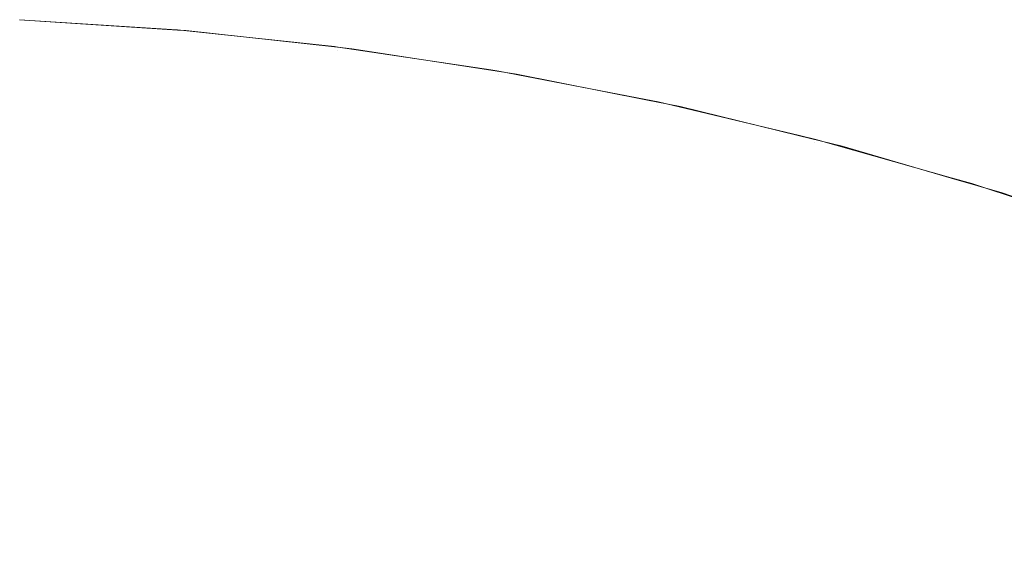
# Model space of a CAD drawing. Header units: centimetres. Extents: x -26 to 27.3, y -25.3 to -23.5.
# Tile 198 of 200: x 27.2137 to 27.2395, y -23.4737 to -23.46. Entities that reach past the tile are written whole.
import ezdxf

# ---------------------------------------------------------------- set-up
doc = ezdxf.new("R2010")
doc.units = ezdxf.units.CM
doc.header["$LTSCALE"] = 2.54
doc.layers.add('Lucido design-1', color=7, linetype='Continuous')

# ---------------------------------------------------------------- blocks, each defined once
blk = doc.blocks.new('Gruppo-4-1')
at = {"color": 7, "linetype": 'Continuous', "lineweight": 9}
for points, invisible_edges in [([(27.213593, -23.460073, -349.987027), (27.217826, -23.460343, -349.987027), (27.217803, -23.460608, -349.991159), (27.213582, -23.460339, -349.991159)], 15), ([(27.213713, -23.459985, -349.982667), (27.217834, -23.460248, -349.982667), (27.217826, -23.460343, -349.987027), (27.213593, -23.460073, -349.987027)], 14), ([(27.213704, -23.460244, -349.375446), (27.218046, -23.460529, -349.375446), (27.218064, -23.460316, -349.379592), (27.213713, -23.46003, -349.379592)], 15), ([(27.217845, -23.460254, -349.382667), (27.213715, -23.459983, -349.382667), (27.213713, -23.46003, -349.379592), (27.218064, -23.460316, -349.379592)], 14), ([(27.217834, -23.460248, -349.982667), (27.213713, -23.459985, -349.982667), (27.213713, -23.459983, -349.382667), (27.217845, -23.460254, -349.382667)], 10), ([(27.213582, -23.460339, -349.991159), (27.217803, -23.460608, -349.991159), (27.217766, -23.461043, -349.995273), (27.213563, -23.460775, -349.995273)], 15), ([(27.213687, -23.46063, -349.37131), (27.218012, -23.460913, -349.37131), (27.218046, -23.460529, -349.375446), (27.213704, -23.460244, -349.375446)], 15), ([(27.217826, -23.460343, -349.987027), (27.222043, -23.460792, -349.987027), (27.222009, -23.461056, -349.991159), (27.217803, -23.460608, -349.991159)], 15), ([(27.217826, -23.460343, -349.987027), (27.217834, -23.460248, -349.982667), (27.217845, -23.460249, -349.982667)], 9), ([(27.217845, -23.460249, -349.982667), (27.22196, -23.460688, -349.982667), (27.222043, -23.460792, -349.987027), (27.217826, -23.460343, -349.987027)], 14), ([(27.217845, -23.460254, -349.382667), (27.217845, -23.460249, -349.982667), (27.217834, -23.460248, -349.982667)], 9), ([(27.22196, -23.460688, -349.982667), (27.217845, -23.460249, -349.982667), (27.217845, -23.460254, -349.382667), (27.218069, -23.460269, -349.382667)], 10), ([(27.218064, -23.460316, -349.379592), (27.218069, -23.460269, -349.382667), (27.217845, -23.460254, -349.382667)], 9), ([(27.218046, -23.460529, -349.375446), (27.222372, -23.461002, -349.375446), (27.222399, -23.46079, -349.379592), (27.218064, -23.460316, -349.379592)], 15), ([(27.221959, -23.460695, -349.382667), (27.218069, -23.460269, -349.382667), (27.218064, -23.460316, -349.379592), (27.222399, -23.46079, -349.379592)], 14), ([(27.218069, -23.460269, -349.382667), (27.221959, -23.460695, -349.382667), (27.22196, -23.460688, -349.982667)], 10), ([(27.213662, -23.461187, -349.367189), (27.217964, -23.461469, -349.367189), (27.218012, -23.460913, -349.37131), (27.213687, -23.46063, -349.37131)], 15), ([(27.217803, -23.460608, -349.991159), (27.222009, -23.461056, -349.991159), (27.221953, -23.461489, -349.995273), (27.217766, -23.461043, -349.995273)], 15), ([(27.218012, -23.460913, -349.37131), (27.222321, -23.461385, -349.37131), (27.222372, -23.461002, -349.375446), (27.218046, -23.460529, -349.375446)], 15), ([(27.222055, -23.460698, -349.982667), (27.22196, -23.460688, -349.982667), (27.221959, -23.460695, -349.382667), (27.222406, -23.460744, -349.382667)], 10), ([(27.222399, -23.46079, -349.379592), (27.222406, -23.460744, -349.382667), (27.221959, -23.460695, -349.382667)], 9), ([(27.22196, -23.460688, -349.982667), (27.222055, -23.460698, -349.982667), (27.222043, -23.460792, -349.987027)], 10), ([(27.226237, -23.46142, -349.987027), (27.222043, -23.460792, -349.987027), (27.222055, -23.460698, -349.982667), (27.226048, -23.461296, -349.982667)], 11), ([(27.222406, -23.460744, -349.382667), (27.226047, -23.461304, -349.382667), (27.226048, -23.461296, -349.982667), (27.222055, -23.460698, -349.982667)], 10), ([(27.213563, -23.460775, -349.995273), (27.217766, -23.461043, -349.995273), (27.217715, -23.461647, -349.999363), (27.213538, -23.46138, -349.999363)], 15), ([(27.217964, -23.461469, -349.367189), (27.222248, -23.461938, -349.367189), (27.222321, -23.461385, -349.37131), (27.218012, -23.460913, -349.37131)], 15), ([(27.222043, -23.460792, -349.987027), (27.226237, -23.46142, -349.987027), (27.226192, -23.461682, -349.991159), (27.222009, -23.461056, -349.991159)], 15), ([(27.222372, -23.461002, -349.375446), (27.226672, -23.461664, -349.375446), (27.22671, -23.461454, -349.379592), (27.222399, -23.46079, -349.379592)], 15), ([(27.226047, -23.461304, -349.382667), (27.222406, -23.460744, -349.382667), (27.222399, -23.46079, -349.379592), (27.22671, -23.461454, -349.379592)], 14), ([(27.213631, -23.461916, -349.363092), (27.2179, -23.462196, -349.363092), (27.217964, -23.461469, -349.367189), (27.213662, -23.461187, -349.367189)], 15), ([(27.217766, -23.461043, -349.995273), (27.221953, -23.461489, -349.995273), (27.221877, -23.46209, -349.999363), (27.217715, -23.461647, -349.999363)], 15), ([(27.222009, -23.461056, -349.991159), (27.226192, -23.461682, -349.991159), (27.226118, -23.462113, -349.995273), (27.221953, -23.461489, -349.995273)], 15), ([(27.222321, -23.461385, -349.37131), (27.226605, -23.462044, -349.37131), (27.226672, -23.461664, -349.375446), (27.222372, -23.461002, -349.375446)], 15), ([(27.213538, -23.46138, -349.999363), (27.217715, -23.461647, -349.999363), (27.217649, -23.462418, -350.00342), (27.213505, -23.462153, -350.00342)], 15), ([(27.2179, -23.462196, -349.363092), (27.222153, -23.462662, -349.363092), (27.222248, -23.461938, -349.367189), (27.217964, -23.461469, -349.367189)], 15), ([(27.221953, -23.461489, -349.995273), (27.226118, -23.462113, -349.995273), (27.226016, -23.46271, -349.999363), (27.221877, -23.46209, -349.999363)], 15), ([(27.222248, -23.461938, -349.367189), (27.226509, -23.462594, -349.367189), (27.226605, -23.462044, -349.37131), (27.222321, -23.461385, -349.37131)], 15), ([(27.226253, -23.461326, -349.982667), (27.226048, -23.461296, -349.982667), (27.226047, -23.461304, -349.382667), (27.226718, -23.461407, -349.382667)], 10), ([(27.22671, -23.461454, -349.379592), (27.226718, -23.461407, -349.382667), (27.226047, -23.461304, -349.382667)], 9), ([(27.226048, -23.461296, -349.982667), (27.226253, -23.461326, -349.982667), (27.226237, -23.46142, -349.987027)], 10), ([(27.226237, -23.46142, -349.987027), (27.230401, -23.462225, -349.987027), (27.230345, -23.462486, -349.991159), (27.226192, -23.461682, -349.991159)], 15), ([(27.230401, -23.462225, -349.987027), (27.226237, -23.46142, -349.987027), (27.226253, -23.461326, -349.982667), (27.230105, -23.462071, -349.982667)], 11), ([(27.226718, -23.461407, -349.382667), (27.230103, -23.462081, -349.382667), (27.230105, -23.462071, -349.982667), (27.226253, -23.461326, -349.982667)], 10), ([(27.226672, -23.461664, -349.375446), (27.23094, -23.462513, -349.375446), (27.230987, -23.462305, -349.379592), (27.22671, -23.461454, -349.379592)], 15), ([(27.230103, -23.462081, -349.382667), (27.226718, -23.461407, -349.382667), (27.22671, -23.461454, -349.379592), (27.230987, -23.462305, -349.379592)], 14), ([(27.217715, -23.461647, -349.999363), (27.221877, -23.46209, -349.999363), (27.221778, -23.462858, -350.00342), (27.217649, -23.462418, -350.00342)], 15), ([(27.226192, -23.461682, -349.991159), (27.230345, -23.462486, -349.991159), (27.230253, -23.462912, -349.995273), (27.226118, -23.462113, -349.995273)], 15), ([(27.226605, -23.462044, -349.37131), (27.230857, -23.46289, -349.37131), (27.23094, -23.462513, -349.375446), (27.226672, -23.461664, -349.375446)], 15), ([(27.213591, -23.462815, -349.359025), (27.217821, -23.463093, -349.359025), (27.2179, -23.462196, -349.363092), (27.213631, -23.461916, -349.363092)], 15), ([(27.222153, -23.462662, -349.363092), (27.226382, -23.463312, -349.363092), (27.226509, -23.462594, -349.367189), (27.222248, -23.461938, -349.367189)], 15), ([(27.213505, -23.462153, -350.00342), (27.217649, -23.462418, -350.00342), (27.217569, -23.463354, -350.007438), (27.213465, -23.463092, -350.007438)], 15), ([(27.217821, -23.463093, -349.359025), (27.222036, -23.463554, -349.359025), (27.222153, -23.462662, -349.363092), (27.2179, -23.462196, -349.363092)], 15), ([(27.221877, -23.46209, -349.999363), (27.226016, -23.46271, -349.999363), (27.225885, -23.463472, -350.00342), (27.221778, -23.462858, -350.00342)], 15), ([(27.226118, -23.462113, -349.995273), (27.230253, -23.462912, -349.995273), (27.230125, -23.463505, -349.999363), (27.226016, -23.46271, -349.999363)], 15), ([(27.226509, -23.462594, -349.367189), (27.230736, -23.463435, -349.367189), (27.230857, -23.46289, -349.37131), (27.226605, -23.462044, -349.37131)], 15), ([(27.230421, -23.462132, -349.982667), (27.230105, -23.462071, -349.982667), (27.230103, -23.462081, -349.382667), (27.230997, -23.462258, -349.382667)], 10), ([(27.230987, -23.462305, -349.379592), (27.230997, -23.462258, -349.382667), (27.230103, -23.462081, -349.382667)], 9), ([(27.230105, -23.462071, -349.982667), (27.230421, -23.462132, -349.982667), (27.230401, -23.462225, -349.987027)], 10), ([(27.230401, -23.462225, -349.987027), (27.234527, -23.463207, -349.987027), (27.23446, -23.463464, -349.991159), (27.230345, -23.462486, -349.991159)], 15), ([(27.234527, -23.463207, -349.987027), (27.230401, -23.462225, -349.987027), (27.230421, -23.462132, -349.982667), (27.234123, -23.463013, -349.982667)], 11), ([(27.234123, -23.463013, -349.982667), (27.230421, -23.462132, -349.982667), (27.230997, -23.462258, -349.382667)], 10), ([(27.23412, -23.463023, -349.382667), (27.230997, -23.462258, -349.382667), (27.230987, -23.462305, -349.379592), (27.235223, -23.463341, -349.379592)], 14), ([(27.230997, -23.462258, -349.382667), (27.23412, -23.463023, -349.382667), (27.234123, -23.463013, -349.982667)], 10), ([(27.217649, -23.462418, -350.00342), (27.221778, -23.462858, -350.00342), (27.221659, -23.463789, -350.007438), (27.217569, -23.463354, -350.007438)], 15), ([(27.230345, -23.462486, -349.991159), (27.23446, -23.463464, -349.991159), (27.23435, -23.463887, -349.995273), (27.230253, -23.462912, -349.995273)], 15), ([(27.230857, -23.46289, -349.37131), (27.235067, -23.46392, -349.37131), (27.235167, -23.463548, -349.375446), (27.23094, -23.462513, -349.375446)], 15), ([(27.23094, -23.462513, -349.375446), (27.235167, -23.463548, -349.375446), (27.235223, -23.463341, -349.379592), (27.230987, -23.462305, -349.379592)], 15), ([(27.222036, -23.463554, -349.359025), (27.226226, -23.464199, -349.359025), (27.226382, -23.463312, -349.363092), (27.222153, -23.462662, -349.363092)], 15), ([(27.226016, -23.46271, -349.999363), (27.230125, -23.463505, -349.999363), (27.229962, -23.464261, -350.00342), (27.225885, -23.463472, -350.00342)], 15), ([(27.226382, -23.463312, -349.363092), (27.230578, -23.464147, -349.363092), (27.230736, -23.463435, -349.367189), (27.226509, -23.462594, -349.367189)], 15), ([(27.213545, -23.463884, -349.354995), (27.217728, -23.464158, -349.354995), (27.217821, -23.463093, -349.359025), (27.213591, -23.462815, -349.359025)], 15), ([(27.221778, -23.462858, -350.00342), (27.225885, -23.463472, -350.00342), (27.225726, -23.464398, -350.007438), (27.221659, -23.463789, -350.007438)], 15), ([(27.230253, -23.462912, -349.995273), (27.23435, -23.463887, -349.995273), (27.234197, -23.464473, -349.999363), (27.230125, -23.463505, -349.999363)], 15), ([(27.230736, -23.463435, -349.367189), (27.234923, -23.464459, -349.367189), (27.235067, -23.46392, -349.37131), (27.230857, -23.46289, -349.37131)], 15), ([(27.234551, -23.463115, -349.982667), (27.234123, -23.463013, -349.982667), (27.23412, -23.463023, -349.382667), (27.235235, -23.463295, -349.382667)], 10), ([(27.235223, -23.463341, -349.379592), (27.235235, -23.463295, -349.382667), (27.23412, -23.463023, -349.382667)], 9), ([(27.234123, -23.463013, -349.982667), (27.234551, -23.463115, -349.982667), (27.234527, -23.463207, -349.987027)], 10), ([(27.213465, -23.463092, -350.007438), (27.217569, -23.463354, -350.007438), (27.217476, -23.464453, -350.011411), (27.213418, -23.464195, -350.011411)], 15), ([(27.217728, -23.464158, -349.354995), (27.221896, -23.464615, -349.354995), (27.222036, -23.463554, -349.359025), (27.217821, -23.463093, -349.359025)], 15), ([(27.234527, -23.463207, -349.987027), (27.238607, -23.464362, -349.987027), (27.238529, -23.464617, -349.991159), (27.23446, -23.463464, -349.991159)], 15), ([(27.238607, -23.464362, -349.987027), (27.234527, -23.463207, -349.987027), (27.234551, -23.463115, -349.982667), (27.238095, -23.464118, -349.982667)], 11), ([(27.238095, -23.464118, -349.982667), (27.234551, -23.463115, -349.982667), (27.235235, -23.463295, -349.382667)], 10), ([(27.238092, -23.464128, -349.382667), (27.235235, -23.463295, -349.382667), (27.235223, -23.463341, -349.379592), (27.239409, -23.464561, -349.379592)], 14), ([(27.235235, -23.463295, -349.382667), (27.238092, -23.464128, -349.382667), (27.238095, -23.464118, -349.982667)], 10), ([(27.217569, -23.463354, -350.007438), (27.221659, -23.463789, -350.007438), (27.221519, -23.464884, -350.011411), (27.217476, -23.464453, -350.011411)], 15), ([(27.221896, -23.464615, -349.354995), (27.22604, -23.465253, -349.354995), (27.226226, -23.464199, -349.359025), (27.222036, -23.463554, -349.359025)], 15), ([(27.225885, -23.463472, -350.00342), (27.229962, -23.464261, -350.00342), (27.229764, -23.465179, -350.007438), (27.225726, -23.464398, -350.007438)], 15), ([(27.226226, -23.464199, -349.359025), (27.230383, -23.465026, -349.359025), (27.230578, -23.464147, -349.363092), (27.226382, -23.463312, -349.363092)], 15), ([(27.230125, -23.463505, -349.999363), (27.234197, -23.464473, -349.999363), (27.234002, -23.465222, -350.00342), (27.229962, -23.464261, -350.00342)], 15), ([(27.230578, -23.464147, -349.363092), (27.234734, -23.465164, -349.363092), (27.234923, -23.464459, -349.367189), (27.230736, -23.463435, -349.367189)], 15), ([(27.23446, -23.463464, -349.991159), (27.238529, -23.464617, -349.991159), (27.238402, -23.465034, -349.995273), (27.23435, -23.463887, -349.995273)], 15), ([(27.235067, -23.46392, -349.37131), (27.239229, -23.465133, -349.37131), (27.239345, -23.464765, -349.375446), (27.235167, -23.463548, -349.375446)], 15), ([(27.235167, -23.463548, -349.375446), (27.239345, -23.464765, -349.375446), (27.239409, -23.464561, -349.379592), (27.235223, -23.463341, -349.379592)], 15), ([(27.221659, -23.463789, -350.007438), (27.225726, -23.464398, -350.007438), (27.22554, -23.465486, -350.011411), (27.221519, -23.464884, -350.011411)], 15), ([(27.213491, -23.465121, -349.35101), (27.21762, -23.465392, -349.35101), (27.217728, -23.464158, -349.354995), (27.213545, -23.463884, -349.354995)], 15), ([(27.23435, -23.463887, -349.995273), (27.238402, -23.465034, -349.995273), (27.238224, -23.465613, -349.999363), (27.234197, -23.464473, -349.999363)], 15), ([(27.234923, -23.464459, -349.367189), (27.239061, -23.465666, -349.367189), (27.239229, -23.465133, -349.37131), (27.235067, -23.46392, -349.37131)], 15), ([(27.213418, -23.464195, -350.011411), (27.217476, -23.464453, -350.011411), (27.217368, -23.465714, -350.015332), (27.213364, -23.465459, -350.015332)], 15), ([(27.21762, -23.465392, -349.35101), (27.221734, -23.465842, -349.35101), (27.221896, -23.464615, -349.354995), (27.217728, -23.464158, -349.354995)], 15), ([(27.22604, -23.465253, -349.354995), (27.230152, -23.466071, -349.354995), (27.230383, -23.465026, -349.359025), (27.226226, -23.464199, -349.359025)], 15), ([(27.229962, -23.464261, -350.00342), (27.234002, -23.465222, -350.00342), (27.233765, -23.466131, -350.007438), (27.229764, -23.465179, -350.007438)], 15), ([(27.230383, -23.465026, -349.359025), (27.234501, -23.466034, -349.359025), (27.234734, -23.465164, -349.363092), (27.230578, -23.464147, -349.363092)], 15), ([(27.238635, -23.464271, -349.982667), (27.238095, -23.464118, -349.982667), (27.238092, -23.464128, -349.382667), (27.239424, -23.464516, -349.382667)], 10), ([(27.239409, -23.464561, -349.379592), (27.239424, -23.464516, -349.382667), (27.238092, -23.464128, -349.382667)], 9), ([(27.238095, -23.464118, -349.982667), (27.238635, -23.464271, -349.982667), (27.238607, -23.464362, -349.987027)], 10), ([(27.242635, -23.46569, -349.987027), (27.238607, -23.464362, -349.987027), (27.238635, -23.464271, -349.982667), (27.242014, -23.465385, -349.982667)], 11), ([(27.242014, -23.465385, -349.982667), (27.238635, -23.464271, -349.982667), (27.239424, -23.464516, -349.382667)], 10), ([(27.217476, -23.464453, -350.011411), (27.221519, -23.464884, -350.011411), (27.221358, -23.466139, -350.015332), (27.217368, -23.465714, -350.015332)], 15), ([(27.225726, -23.464398, -350.007438), (27.229764, -23.465179, -350.007438), (27.229532, -23.466258, -350.011411), (27.22554, -23.465486, -350.011411)], 15), ([(27.234197, -23.464473, -349.999363), (27.238224, -23.465613, -349.999363), (27.237998, -23.466353, -350.00342), (27.234002, -23.465222, -350.00342)], 15), ([(27.234734, -23.465164, -349.363092), (27.238842, -23.466361, -349.363092), (27.239061, -23.465666, -349.367189), (27.234923, -23.464459, -349.367189)], 15), ([(27.238607, -23.464362, -349.987027), (27.242635, -23.46569, -349.987027), (27.242547, -23.465941, -349.991159), (27.238529, -23.464617, -349.991159)], 15), ([(27.239345, -23.464765, -349.375446), (27.243466, -23.466164, -349.375446), (27.243539, -23.465963, -349.379592), (27.239409, -23.464561, -349.379592)], 15), ([(27.242011, -23.465395, -349.382667), (27.239424, -23.464516, -349.382667), (27.239409, -23.464561, -349.379592), (27.243539, -23.465963, -349.379592)], 14), ([(27.239424, -23.464516, -349.382667), (27.242011, -23.465395, -349.382667), (27.242014, -23.465385, -349.982667)], 10), ([(27.221734, -23.465842, -349.35101), (27.225825, -23.466472, -349.35101), (27.22604, -23.465253, -349.354995), (27.221896, -23.464615, -349.354995)], 15), ([(27.238529, -23.464617, -349.991159), (27.242547, -23.465941, -349.991159), (27.242401, -23.466353, -349.995273), (27.238402, -23.465034, -349.995273)], 15), ([(27.239229, -23.465133, -349.37131), (27.243334, -23.466527, -349.37131), (27.243466, -23.466164, -349.375446), (27.239345, -23.464765, -349.375446)], 15), ([(27.221519, -23.464884, -350.011411), (27.22554, -23.465486, -350.011411), (27.225326, -23.466733, -350.015332), (27.221358, -23.466139, -350.015332)], 15), ([(27.230152, -23.466071, -349.354995), (27.234224, -23.467067, -349.354995), (27.234501, -23.466034, -349.359025), (27.230383, -23.465026, -349.359025)], 15), ([(27.238402, -23.465034, -349.995273), (27.242401, -23.466353, -349.995273), (27.242199, -23.466924, -349.999363), (27.238224, -23.465613, -349.999363)], 15), ([(27.213429, -23.466525, -349.347077), (27.217498, -23.466791, -349.347077), (27.21762, -23.465392, -349.35101), (27.213491, -23.465121, -349.35101)], 15), ([(27.225825, -23.466472, -349.35101), (27.229884, -23.467279, -349.35101), (27.230152, -23.466071, -349.354995), (27.22604, -23.465253, -349.354995)], 15), ([(27.229764, -23.465179, -350.007438), (27.233765, -23.466131, -350.007438), (27.233487, -23.467199, -350.011411), (27.229532, -23.466258, -350.011411)], 15), ([(27.234002, -23.465222, -350.00342), (27.237998, -23.466353, -350.00342), (27.237723, -23.467251, -350.007438), (27.233765, -23.466131, -350.007438)], 15), ([(27.234501, -23.466034, -349.359025), (27.238571, -23.46722, -349.359025), (27.238842, -23.466361, -349.363092), (27.234734, -23.465164, -349.363092)], 15), ([(27.239061, -23.465666, -349.367189), (27.243143, -23.467051, -349.367189), (27.243334, -23.466527, -349.37131), (27.239229, -23.465133, -349.37131)], 15), ([(27.213364, -23.465459, -350.015332), (27.217368, -23.465714, -350.015332), (27.217248, -23.467133, -350.019194), (27.213304, -23.466882, -350.019194)], 15), ([(27.217498, -23.466791, -349.347077), (27.221551, -23.467235, -349.347077), (27.221734, -23.465842, -349.35101), (27.21762, -23.465392, -349.35101)], 15), ([(27.22554, -23.465486, -350.011411), (27.229532, -23.466258, -350.011411), (27.229265, -23.467495, -350.015332), (27.225326, -23.466733, -350.015332)], 15), ([(27.238224, -23.465613, -349.999363), (27.242199, -23.466924, -349.999363), (27.241942, -23.467653, -350.00342), (27.237998, -23.466353, -350.00342)], 15), ([(27.217368, -23.465714, -350.015332), (27.221358, -23.466139, -350.015332), (27.221177, -23.467552, -350.019194), (27.217248, -23.467133, -350.019194)], 15), ([(27.221551, -23.467235, -349.347077), (27.225581, -23.467855, -349.347077), (27.225825, -23.466472, -349.35101), (27.221734, -23.465842, -349.35101)], 15), ([(27.238842, -23.466361, -349.363092), (27.242893, -23.467737, -349.363092), (27.243143, -23.467051, -349.367189), (27.239061, -23.465666, -349.367189)], 15), ([(27.229884, -23.467279, -349.35101), (27.233904, -23.468263, -349.35101), (27.234224, -23.467067, -349.354995), (27.230152, -23.466071, -349.354995)], 15), ([(27.233765, -23.466131, -350.007438), (27.237723, -23.467251, -350.007438), (27.237399, -23.468307, -350.011411), (27.233487, -23.467199, -350.011411)], 15), ([(27.234224, -23.467067, -349.354995), (27.238249, -23.46824, -349.354995), (27.238571, -23.46722, -349.359025), (27.234501, -23.466034, -349.359025)], 15), ([(27.221358, -23.466139, -350.015332), (27.225326, -23.466733, -350.015332), (27.225085, -23.468137, -350.019194), (27.221177, -23.467552, -350.019194)], 15), ([(27.229532, -23.466258, -350.011411), (27.233487, -23.467199, -350.011411), (27.233169, -23.468423, -350.015332), (27.229265, -23.467495, -350.015332)], 15), ([(27.237998, -23.466353, -350.00342), (27.241942, -23.467653, -350.00342), (27.241629, -23.468539, -350.007438), (27.237723, -23.467251, -350.007438)], 15), ([(27.238571, -23.46722, -349.359025), (27.242585, -23.468583, -349.359025), (27.242893, -23.467737, -349.363092), (27.238842, -23.466361, -349.363092)], 15), ([(27.213361, -23.468092, -349.343202), (27.217361, -23.468354, -349.343202), (27.217498, -23.466791, -349.347077), (27.213429, -23.466525, -349.347077)], 15), ([(27.225581, -23.467855, -349.347077), (27.22958, -23.468651, -349.347077), (27.229884, -23.467279, -349.35101), (27.225825, -23.466472, -349.35101)], 15), ([(27.213304, -23.466882, -350.019194), (27.217248, -23.467133, -350.019194), (27.217114, -23.468708, -350.02299), (27.213237, -23.468461, -350.02299)], 15), ([(27.217361, -23.468354, -349.343202), (27.221346, -23.468791, -349.343202), (27.221551, -23.467235, -349.347077), (27.217498, -23.466791, -349.347077)], 15), ([(27.225326, -23.466733, -350.015332), (27.229265, -23.467495, -350.015332), (27.228965, -23.468887, -350.019194), (27.225085, -23.468137, -350.019194)], 15), ([(27.217248, -23.467133, -350.019194), (27.221177, -23.467552, -350.019194), (27.220976, -23.46912, -350.02299), (27.217114, -23.468708, -350.02299)], 15), ([(27.233904, -23.468263, -349.35101), (27.237877, -23.469421, -349.35101), (27.238249, -23.46824, -349.354995), (27.234224, -23.467067, -349.354995)], 15), ([(27.221346, -23.468791, -349.343202), (27.225308, -23.469401, -349.343202), (27.225581, -23.467855, -349.347077), (27.221551, -23.467235, -349.347077)], 15), ([(27.22958, -23.468651, -349.347077), (27.23354, -23.46962, -349.347077), (27.233904, -23.468263, -349.35101), (27.229884, -23.467279, -349.35101)], 15), ([(27.233487, -23.467199, -350.011411), (27.237399, -23.468307, -350.011411), (27.237029, -23.469516, -350.015332), (27.233169, -23.468423, -350.015332)], 15), ([(27.237723, -23.467251, -350.007438), (27.241629, -23.468539, -350.007438), (27.241261, -23.469579, -350.011411), (27.237399, -23.468307, -350.011411)], 15), ([(27.238249, -23.46824, -349.354995), (27.242219, -23.469588, -349.354995), (27.242585, -23.468583, -349.359025), (27.238571, -23.46722, -349.359025)], 15), ([(27.221177, -23.467552, -350.019194), (27.225085, -23.468137, -350.019194), (27.224818, -23.469695, -350.02299), (27.220976, -23.46912, -350.02299)], 15), ([(27.229265, -23.467495, -350.015332), (27.233169, -23.468423, -350.015332), (27.23281, -23.469802, -350.019194), (27.228965, -23.468887, -350.019194)], 15), ([(27.225308, -23.469401, -349.343202), (27.22924, -23.470183, -349.343202), (27.22958, -23.468651, -349.347077), (27.225581, -23.467855, -349.347077)], 15), ([(27.213285, -23.469822, -349.339392), (27.21721, -23.470079, -349.339392), (27.217361, -23.468354, -349.343202), (27.213361, -23.468092, -349.343202)], 15), ([(27.225085, -23.468137, -350.019194), (27.228965, -23.468887, -350.019194), (27.228632, -23.470432, -350.02299), (27.224818, -23.469695, -350.02299)], 15), ([(27.21721, -23.470079, -349.339392), (27.22112, -23.470508, -349.339392), (27.221346, -23.468791, -349.343202), (27.217361, -23.468354, -349.343202)], 15), ([(27.233169, -23.468423, -350.015332), (27.237029, -23.469516, -350.015332), (27.236612, -23.470878, -350.019194), (27.23281, -23.469802, -350.019194)], 15), ([(27.23354, -23.46962, -349.347077), (27.237455, -23.470761, -349.347077), (27.237877, -23.469421, -349.35101), (27.233904, -23.468263, -349.35101)], 15), ([(27.237399, -23.468307, -350.011411), (27.241261, -23.469579, -350.011411), (27.24084, -23.470772, -350.015332), (27.237029, -23.469516, -350.015332)], 15), ([(27.237877, -23.469421, -349.35101), (27.241796, -23.470752, -349.35101), (27.242219, -23.469588, -349.354995), (27.238249, -23.46824, -349.354995)], 15), ([(27.213237, -23.468461, -350.02299), (27.217114, -23.468708, -350.02299), (27.216967, -23.470436, -350.026716), (27.213163, -23.470193, -350.026716)], 15), ([(27.217114, -23.468708, -350.02299), (27.220976, -23.46912, -350.02299), (27.220756, -23.470839, -350.026716), (27.216967, -23.470436, -350.026716)], 15), ([(27.22924, -23.470183, -349.343202), (27.233134, -23.471136, -349.343202), (27.23354, -23.46962, -349.347077), (27.22958, -23.468651, -349.347077)], 15), ([(27.22112, -23.470508, -349.339392), (27.225008, -23.471106, -349.339392), (27.225308, -23.469401, -349.343202), (27.221346, -23.468791, -349.343202)], 15), ([(27.228965, -23.468887, -350.019194), (27.23281, -23.469802, -350.019194), (27.232411, -23.471331, -350.02299), (27.228632, -23.470432, -350.02299)], 15), ([(27.220976, -23.46912, -350.02299), (27.224818, -23.469695, -350.02299), (27.224525, -23.471404, -350.026716), (27.220756, -23.470839, -350.026716)], 15), ([(27.225008, -23.471106, -349.339392), (27.228865, -23.471873, -349.339392), (27.22924, -23.470183, -349.343202), (27.225308, -23.469401, -349.343202)], 15), ([(27.237455, -23.470761, -349.347077), (27.241316, -23.472072, -349.347077), (27.241796, -23.470752, -349.35101), (27.237877, -23.469421, -349.35101)], 15), ([(27.224818, -23.469695, -350.02299), (27.228632, -23.470432, -350.02299), (27.228267, -23.472127, -350.026716), (27.224525, -23.471404, -350.026716)], 15), ([(27.233134, -23.471136, -349.343202), (27.236983, -23.472257, -349.343202), (27.237455, -23.470761, -349.347077), (27.23354, -23.46962, -349.347077)], 15), ([(27.237029, -23.469516, -350.015332), (27.24084, -23.470772, -350.015332), (27.240365, -23.472115, -350.019194), (27.236612, -23.470878, -350.019194)], 15), ([(27.213203, -23.471711, -349.335655), (27.217045, -23.471963, -349.335655), (27.21721, -23.470079, -349.339392), (27.213285, -23.469822, -349.339392)], 15), ([(27.23281, -23.469802, -350.019194), (27.236612, -23.470878, -350.019194), (27.236149, -23.47239, -350.02299), (27.232411, -23.471331, -350.02299)], 15), ([(27.213163, -23.470193, -350.026716), (27.216967, -23.470436, -350.026716), (27.216807, -23.472313, -350.030363), (27.213083, -23.472075, -350.030363)], 15), ([(27.217045, -23.471963, -349.335655), (27.220873, -23.472383, -349.335655), (27.22112, -23.470508, -349.339392), (27.21721, -23.470079, -349.339392)], 15), ([(27.228865, -23.471873, -349.339392), (27.232686, -23.472808, -349.339392), (27.233134, -23.471136, -349.343202), (27.22924, -23.470183, -349.343202)], 15), ([(27.216967, -23.470436, -350.026716), (27.220756, -23.470839, -350.026716), (27.220517, -23.472708, -350.030363), (27.216807, -23.472313, -350.030363)], 15), ([(27.220873, -23.472383, -349.335655), (27.224679, -23.472968, -349.335655), (27.225008, -23.471106, -349.339392), (27.22112, -23.470508, -349.339392)], 15), ([(27.228632, -23.470432, -350.02299), (27.232411, -23.471331, -350.02299), (27.231975, -23.473009, -350.026716), (27.228267, -23.472127, -350.026716)], 15), ([(27.236983, -23.472257, -349.343202), (27.240779, -23.473546, -349.343202), (27.241316, -23.472072, -349.347077), (27.237455, -23.470761, -349.347077)], 15), ([(27.220756, -23.470839, -350.026716), (27.224525, -23.471404, -350.026716), (27.224207, -23.47326, -350.030363), (27.220517, -23.472708, -350.030363)], 15), ([(27.236612, -23.470878, -350.019194), (27.240365, -23.472115, -350.019194), (27.239838, -23.473606, -350.02299), (27.236149, -23.47239, -350.02299)], 15), ([(27.224679, -23.472968, -349.335655), (27.228456, -23.47372, -349.335655), (27.228865, -23.471873, -349.339392), (27.225008, -23.471106, -349.339392)], 15), ([(27.232686, -23.472808, -349.339392), (27.236462, -23.473909, -349.339392), (27.236983, -23.472257, -349.343202), (27.233134, -23.471136, -349.343202)], 15), ([(27.224525, -23.471404, -350.026716), (27.228267, -23.472127, -350.026716), (27.22787, -23.473969, -350.030363), (27.224207, -23.47326, -350.030363)], 15), ([(27.232411, -23.471331, -350.02299), (27.236149, -23.47239, -350.02299), (27.235641, -23.474047, -350.026716), (27.231975, -23.473009, -350.026716)], 15), ([(27.213114, -23.473758, -349.331997), (27.216867, -23.474004, -349.331997), (27.217045, -23.471963, -349.335655), (27.213203, -23.471711, -349.335655)], 15), ([(27.216867, -23.474004, -349.331997), (27.220606, -23.474413, -349.331997), (27.220873, -23.472383, -349.335655), (27.217045, -23.471963, -349.335655)], 15), ([(27.228456, -23.47372, -349.335655), (27.232197, -23.474635, -349.335655), (27.232686, -23.472808, -349.339392), (27.228865, -23.471873, -349.339392)], 15), ([(27.213083, -23.472075, -350.030363), (27.216807, -23.472313, -350.030363), (27.216635, -23.474335, -350.033928), (27.212997, -23.474103, -350.033928)], 15), ([(27.216807, -23.472313, -350.030363), (27.220517, -23.472708, -350.030363), (27.220259, -23.474721, -350.033928), (27.216635, -23.474335, -350.033928)], 15), ([(27.228267, -23.472127, -350.026716), (27.231975, -23.473009, -350.026716), (27.2315, -23.474832, -350.030363), (27.22787, -23.473969, -350.030363)], 15), ([(27.236462, -23.473909, -349.339392), (27.240187, -23.475173, -349.339392), (27.240779, -23.473546, -349.343202), (27.236983, -23.472257, -349.343202)], 15), ([(27.220606, -23.474413, -349.331997), (27.224324, -23.474985, -349.331997), (27.224679, -23.472968, -349.335655), (27.220873, -23.472383, -349.335655)], 15), ([(27.236149, -23.47239, -350.02299), (27.239838, -23.473606, -350.02299), (27.239261, -23.47524, -350.026716), (27.235641, -23.474047, -350.026716)], 15), ([(27.220517, -23.472708, -350.030363), (27.224207, -23.47326, -350.030363), (27.223864, -23.475261, -350.033928), (27.220259, -23.474721, -350.033928)], 15), ([(27.232197, -23.474635, -349.335655), (27.235893, -23.475712, -349.335655), (27.236462, -23.473909, -349.339392), (27.232686, -23.472808, -349.339392)], 15), ([(27.224324, -23.474985, -349.331997), (27.228013, -23.475719, -349.331997), (27.228456, -23.47372, -349.335655), (27.224679, -23.472968, -349.335655)], 15), ([(27.231975, -23.473009, -350.026716), (27.235641, -23.474047, -350.026716), (27.23509, -23.475849, -350.030363), (27.2315, -23.474832, -350.030363)], 15), ([(27.224207, -23.47326, -350.030363), (27.22787, -23.473969, -350.030363), (27.227442, -23.475953, -350.033928), (27.223864, -23.475261, -350.033928)], 15), ([(27.239838, -23.473606, -350.02299), (27.243473, -23.474977, -350.02299), (27.242826, -23.476586, -350.026716), (27.239261, -23.47524, -350.026716)], 15), ([(27.228013, -23.475719, -349.331997), (27.231666, -23.476613, -349.331997), (27.232197, -23.474635, -349.335655), (27.228456, -23.47372, -349.335655)], 15)]:
    blk.add_3dface(points, dxfattribs=dict(at, invisible_edges=invisible_edges))

msp = doc.modelspace()

# ---------------------------------------------------------------- block references
at = {"layer": 'Lucido design-1', "color": 7}
msp.add_blockref('Gruppo-4-1', (0, 0), dxfattribs=at)

doc.saveas('drawing.dxf')
